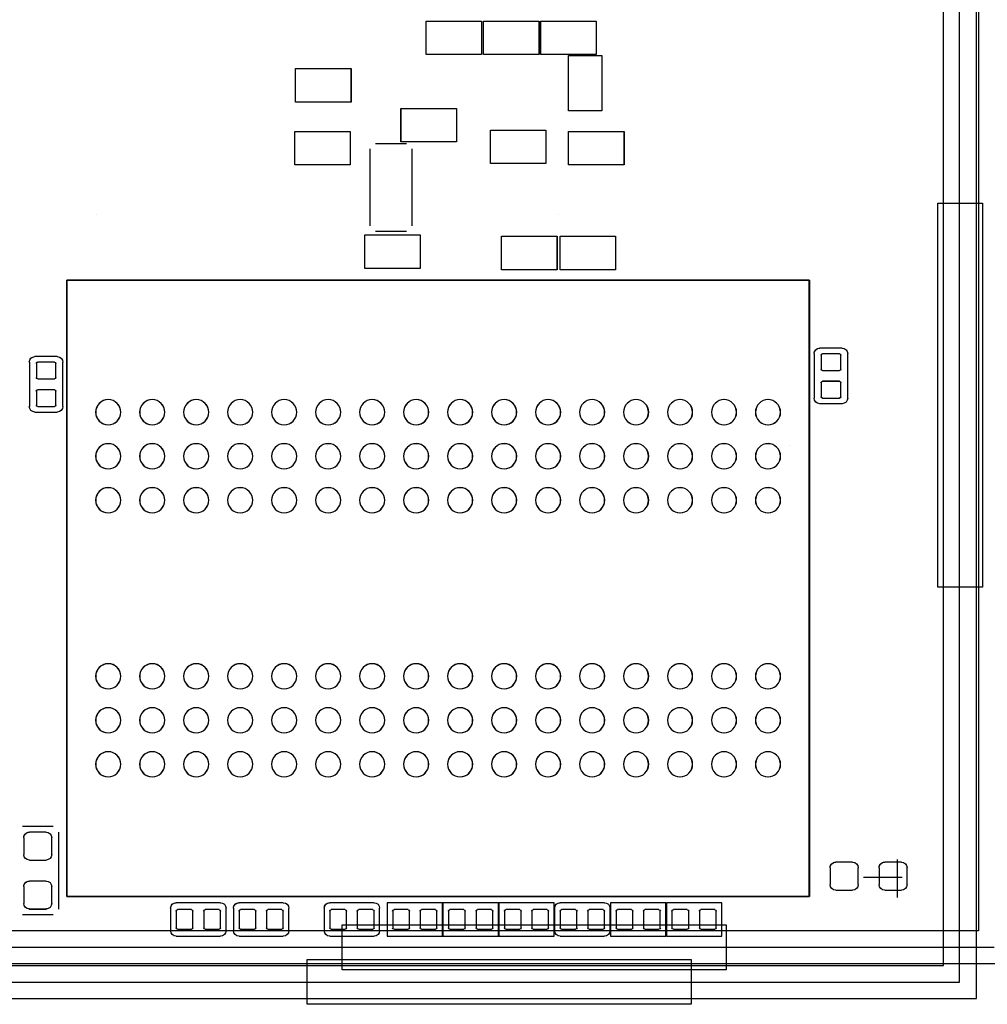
# Model space of a CAD drawing. Header units: inches. Extents: x -2.12 to 5.58, y -1.38 to 1.5.
# Tile 22 of 32: x 0.17 to 0.86, y -0.97 to -0.27. Entities that reach past the tile are written whole.
import ezdxf

# ---------------------------------------------------------------- set-up
doc = ezdxf.new("R2010")
doc.units = ezdxf.units.IN
doc.header["$MEASUREMENT"] = 0
for name, color, linetype in [('INTF_BLUE', 7, 'Continuous'), ('INTF_CYAN', 7, 'Continuous'), ('INTF_GREEN_1', 7, 'Continuous'), ('INTF_GREEN_3', 7, 'Continuous'), ('INTF_MAGENTA', 7, 'Continuous'), ('INTF_MAGENTA_1', 7, 'Continuous'), ('INTF_RED_1', 7, 'Continuous'), ('INTF_RED_3', 7, 'Continuous'), ('INTF_YELLOW_1', 7, 'Continuous'), ('INTF_YELLOW_2', 7, 'Continuous'), ('WHITE', 7, 'Continuous')]:
    doc.layers.add(name, color=color, linetype=linetype)

# ---------------------------------------------------------------- blocks, each defined once
blk = doc.blocks.new('98EA8F97E5111EFD411692EF2072D30E0DE05EA6$$$C906BBC760572095F726B39B13C9EDE80CDE5667')
at = {"color": 178}
for p, q in [((5.7, -10.3, -1.6), (5.7, -10.3, -1.8)), ((14.1, -10.3, -1.6), (14.1, -10.3, -1.8)), ((9.9, -14.5, -1.6), (9.9, -14.5, -1.8)), ((18.3, -14.5, -1.6), (18.3, -14.5, -1.8)), ((5.7, -18.7, -1.6), (5.7, -18.7, -1.8)), ((14.1, -18.7, -1.6), (14.1, -18.7, -1.8))]:
    blk.add_line(p, q, dxfattribs=at)
blk = doc.blocks.new('S70CR100_SOC_SKT')
at = {"color": 0}
blk.add_blockref('98EA8F97E5111EFD411692EF2072D30E0DE05EA6$$$C906BBC760572095F726B39B13C9EDE80CDE5667', (0, 0), dxfattribs=at)
blk = doc.blocks.new('DDD71C7C7C9CF9294EF7B95702A5EAB48181DBE0$$$B8A4396250C5687B1D31E70758B30729E1AC4426')
at = {"layer": 'INTF_MAGENTA', "color": 6}
for p, q in [((-241.872, -100.645), (-228.369, -100.645)), ((-241.872, -111.849), (-241.872, -100.645)), ((-228.369, -100.645), (-228.369, -111.849)), ((-242.57, -102.79), (-242.57, -101.985)), ((-242.468, -101.883), (-242.062, -101.883)), ((-241.96, -101.985), (-241.96, -102.79)), ((-228.295, -102.942), (-228.295, -102.137)), ((-228.194, -102.036), (-227.787, -102.036)), ((-227.686, -102.137), (-227.686, -102.942)), ((-242.062, -102.891), (-242.468, -102.891)), ((-227.787, -103.044), (-228.194, -103.044)), ((-228.117, -110.579), (-227.559, -110.579)), ((-228.219, -112.078), (-228.219, -110.68)), ((-228.369, -111.849), (-241.872, -111.849)), ((-240.28, -111.963), (-239.272, -111.963)), ((-240.28, -112.573), (-240.28, -111.963)), ((-239.272, -111.963), (-239.272, -112.573)), ((-239.264, -112.573), (-239.264, -111.963)), ((-239.264, -111.963), (-238.256, -111.963)), ((-238.256, -111.963), (-238.256, -112.573)), ((-238.146, -111.963), (-237.342, -111.963)), ((-237.232, -112.573), (-237.232, -111.963)), ((-237.232, -111.963), (-236.224, -111.963)), ((-236.224, -111.963), (-236.224, -112.573)), ((-236.216, -111.963), (-235.208, -111.963)), ((-236.216, -112.573), (-236.216, -111.963)), ((-235.208, -111.963), (-235.208, -112.573)), ((-235.2, -112.573), (-235.2, -111.963)), ((-235.2, -111.963), (-234.192, -111.963)), ((-234.192, -111.963), (-234.192, -112.573)), ((-233.955, -111.963), (-233.151, -111.963)), ((-232.304, -111.963), (-231.5, -111.963)), ((-231.161, -111.963), (-230.357, -111.963)), ((-238.248, -112.471), (-238.248, -112.065)), ((-237.24, -112.065), (-237.24, -112.471)), ((-234.057, -112.471), (-234.057, -112.065)), ((-233.049, -112.065), (-233.049, -112.471)), ((-232.406, -112.471), (-232.406, -112.065)), ((-231.398, -112.065), (-231.398, -112.471)), ((-231.263, -112.471), (-231.263, -112.065)), ((-230.255, -112.065), (-230.255, -112.471)), ((-227.559, -112.179), (-228.117, -112.179)), ((-239.272, -112.573), (-240.28, -112.573)), ((-238.256, -112.573), (-239.264, -112.573)), ((-237.342, -112.573), (-238.146, -112.573)), ((-236.224, -112.573), (-237.232, -112.573)), ((-235.208, -112.573), (-236.216, -112.573)), ((-234.192, -112.573), (-235.2, -112.573)), ((-233.151, -112.573), (-233.955, -112.573)), ((-231.5, -112.573), (-232.304, -112.573)), ((-230.357, -112.573), (-231.161, -112.573))]:
    blk.add_line(p, q, dxfattribs=at)
for centre, start, end in [((-242.468, -101.985), 90, 180), ((-242.062, -101.985), 360, 90), ((-228.194, -102.137), 90, 180), ((-227.787, -102.137), 360, 90), ((-242.468, -102.79), 180, 270), ((-242.062, -102.79), 270, 0), ((-228.194, -102.942), 180, 270), ((-227.787, -102.942), 270, 0), ((-238.146, -112.065), 90, 180), ((-237.342, -112.065), 360, 90), ((-233.955, -112.065), 90, 180), ((-233.151, -112.065), 360, 90), ((-232.304, -112.065), 90, 180), ((-231.5, -112.065), 360, 90), ((-231.161, -112.065), 90, 180), ((-230.357, -112.065), 360, 90), ((-238.146, -112.471), 180, 270), ((-237.342, -112.471), 270, 0), ((-233.955, -112.471), 180, 270), ((-233.151, -112.471), 270, 0), ((-232.304, -112.471), 180, 270), ((-231.5, -112.471), 270, 0), ((-231.161, -112.471), 180, 270), ((-230.357, -112.471), 270, 0)]:
    blk.add_arc(centre, 0.102, start, end, dxfattribs=at)
at = {"layer": 'INTF_RED_1', "color": 1}
for p, q in [((-244.602, -113.411), (-244.602, -76.835)), ((-198.501, -113.411), (-244.602, -113.411))]:
    blk.add_line(p, q, dxfattribs=at)
at = {"layer": 'WHITE', "color": 7}
for p, q in [((-242.443, -102.264), (-242.443, -102.01)), ((-242.418, -101.985), (-242.113, -101.985)), ((-242.087, -102.01), (-242.087, -102.264)), ((-228.168, -102.417), (-228.168, -102.163)), ((-228.143, -102.137), (-227.838, -102.137)), ((-227.813, -102.163), (-227.813, -102.417)), ((-242.113, -102.29), (-242.418, -102.29)), ((-242.443, -102.764), (-242.443, -102.51)), ((-242.418, -102.485), (-242.113, -102.485)), ((-242.087, -102.51), (-242.087, -102.764)), ((-227.838, -102.442), (-228.143, -102.442)), ((-228.168, -102.917), (-228.168, -102.663)), ((-228.143, -102.637), (-227.838, -102.637)), ((-227.813, -102.663), (-227.813, -102.917)), ((-242.113, -102.79), (-242.418, -102.79)), ((-227.838, -102.942), (-228.143, -102.942)), ((-228.092, -111.087), (-228.092, -110.782)), ((-227.99, -110.68), (-227.686, -110.68)), ((-227.584, -110.782), (-227.584, -111.087)), ((-243.649, -111.633), (-243.649, -111.328)), ((-243.548, -111.227), (-243.243, -111.227)), ((-243.142, -111.328), (-243.142, -111.633)), ((-242.761, -111.633), (-242.761, -111.328)), ((-242.659, -111.227), (-242.354, -111.227)), ((-242.252, -111.328), (-242.252, -111.633)), ((-227.686, -111.189), (-227.99, -111.189)), ((-228.092, -111.976), (-228.092, -111.671)), ((-227.99, -111.57), (-227.686, -111.57)), ((-227.584, -111.671), (-227.584, -111.976)), ((-243.243, -111.735), (-243.548, -111.735)), ((-242.354, -111.735), (-242.659, -111.735)), ((-240.178, -112.42), (-240.178, -112.116)), ((-240.153, -112.09), (-239.899, -112.09)), ((-239.874, -112.116), (-239.874, -112.42)), ((-239.678, -112.42), (-239.678, -112.116)), ((-239.653, -112.09), (-239.399, -112.09)), ((-239.374, -112.116), (-239.374, -112.42)), ((-239.162, -112.42), (-239.162, -112.116)), ((-239.137, -112.09), (-238.883, -112.09)), ((-238.858, -112.116), (-238.858, -112.42)), ((-238.662, -112.42), (-238.662, -112.116)), ((-238.637, -112.09), (-238.383, -112.09)), ((-238.358, -112.116), (-238.358, -112.42)), ((-238.146, -112.42), (-238.146, -112.116)), ((-238.121, -112.09), (-237.867, -112.09)), ((-237.842, -112.116), (-237.842, -112.42)), ((-237.646, -112.42), (-237.646, -112.116)), ((-237.621, -112.09), (-237.367, -112.09)), ((-237.342, -112.116), (-237.342, -112.42)), ((-237.13, -112.42), (-237.13, -112.116)), ((-237.105, -112.09), (-236.851, -112.09)), ((-236.826, -112.116), (-236.826, -112.42)), ((-236.63, -112.42), (-236.63, -112.116)), ((-236.605, -112.09), (-236.351, -112.09)), ((-236.326, -112.116), (-236.326, -112.42)), ((-236.114, -112.42), (-236.114, -112.116)), ((-236.089, -112.09), (-235.835, -112.09)), ((-235.81, -112.116), (-235.81, -112.42)), ((-235.614, -112.42), (-235.614, -112.116)), ((-235.589, -112.09), (-235.335, -112.09)), ((-235.31, -112.116), (-235.31, -112.42)), ((-235.098, -112.42), (-235.098, -112.116)), ((-235.073, -112.09), (-234.819, -112.09)), ((-234.794, -112.116), (-234.794, -112.42)), ((-234.598, -112.42), (-234.598, -112.116)), ((-234.573, -112.09), (-234.319, -112.09)), ((-234.294, -112.116), (-234.294, -112.42)), ((-233.955, -112.42), (-233.955, -112.116)), ((-233.93, -112.09), (-233.676, -112.09)), ((-233.651, -112.116), (-233.651, -112.42)), ((-233.455, -112.42), (-233.455, -112.116)), ((-233.43, -112.09), (-233.176, -112.09)), ((-233.151, -112.116), (-233.151, -112.42)), ((-232.304, -112.42), (-232.304, -112.116)), ((-232.279, -112.09), (-232.025, -112.09)), ((-232, -112.116), (-232, -112.42)), ((-231.804, -112.42), (-231.804, -112.116)), ((-231.779, -112.09), (-231.525, -112.09)), ((-231.5, -112.116), (-231.5, -112.42)), ((-231.161, -112.42), (-231.161, -112.116)), ((-231.136, -112.09), (-230.882, -112.09)), ((-230.857, -112.116), (-230.857, -112.42)), ((-230.661, -112.42), (-230.661, -112.116)), ((-230.636, -112.09), (-230.382, -112.09)), ((-230.357, -112.116), (-230.357, -112.42)), ((-227.686, -112.078), (-227.99, -112.078)), ((-239.899, -112.446), (-240.153, -112.446)), ((-239.399, -112.446), (-239.653, -112.446)), ((-238.883, -112.446), (-239.137, -112.446)), ((-238.383, -112.446), (-238.637, -112.446)), ((-237.867, -112.446), (-238.121, -112.446)), ((-237.367, -112.446), (-237.621, -112.446)), ((-236.851, -112.446), (-237.105, -112.446)), ((-236.351, -112.446), (-236.605, -112.446)), ((-235.835, -112.446), (-236.089, -112.446)), ((-235.335, -112.446), (-235.589, -112.446)), ((-234.819, -112.446), (-235.073, -112.446)), ((-234.319, -112.446), (-234.573, -112.446)), ((-233.676, -112.446), (-233.93, -112.446)), ((-233.176, -112.446), (-233.43, -112.446)), ((-232.025, -112.446), (-232.279, -112.446)), ((-231.525, -112.446), (-231.779, -112.446)), ((-230.882, -112.446), (-231.136, -112.446)), ((-230.382, -112.446), (-230.636, -112.446))]:
    blk.add_line(p, q, dxfattribs=at)
for centre in [(-241.121, -103.047), (-240.321, -103.047), (-239.521, -103.047), (-238.721, -103.047), (-237.921, -103.047), (-237.121, -103.047), (-236.321, -103.047), (-235.521, -103.047), (-234.721, -103.047), (-233.921, -103.047), (-233.121, -103.047), (-232.321, -103.047), (-231.521, -103.047), (-230.721, -103.047), (-229.921, -103.047), (-229.121, -103.047), (-241.121, -103.847), (-240.321, -103.847), (-239.521, -103.847), (-238.721, -103.847), (-237.921, -103.847), (-237.121, -103.847), (-236.321, -103.847), (-235.521, -103.847), (-234.721, -103.847), (-233.921, -103.847), (-233.121, -103.847), (-232.321, -103.847), (-231.521, -103.847), (-230.721, -103.847), (-229.921, -103.847), (-229.121, -103.847), (-241.121, -104.647), (-240.321, -104.647), (-239.521, -104.647), (-238.721, -104.647), (-237.921, -104.647), (-237.121, -104.647), (-236.321, -104.647), (-235.521, -104.647), (-234.721, -104.647), (-233.921, -104.647), (-233.121, -104.647), (-232.321, -104.647), (-231.521, -104.647), (-230.721, -104.647), (-229.921, -104.647), (-229.121, -104.647), (-241.121, -107.847), (-240.321, -107.847), (-239.521, -107.847), (-238.721, -107.847), (-237.921, -107.847), (-237.121, -107.847), (-236.321, -107.847), (-235.521, -107.847), (-234.721, -107.847), (-233.921, -107.847), (-233.121, -107.847), (-232.321, -107.847), (-231.521, -107.847), (-230.721, -107.847), (-229.921, -107.847), (-229.121, -107.847), (-241.121, -108.647), (-240.321, -108.647), (-239.521, -108.647), (-238.721, -108.647), (-237.921, -108.647), (-237.121, -108.647), (-236.321, -108.647), (-235.521, -108.647), (-234.721, -108.647), (-233.921, -108.647), (-233.121, -108.647), (-232.321, -108.647), (-231.521, -108.647), (-230.721, -108.647), (-229.921, -108.647), (-229.121, -108.647), (-241.121, -109.447), (-240.321, -109.447), (-239.521, -109.447), (-238.721, -109.447), (-237.921, -109.447), (-237.121, -109.447), (-236.321, -109.447), (-235.521, -109.447), (-234.721, -109.447), (-233.921, -109.447), (-233.121, -109.447), (-232.321, -109.447), (-231.521, -109.447), (-230.721, -109.447), (-229.921, -109.447), (-229.121, -109.447)]:
    blk.add_circle(centre, 0.229, dxfattribs=at)
for centre, radius, start, end in [((-242.418, -102.01), 0.0254, 90, 180), ((-242.113, -102.01), 0.0254, 360, 90), ((-228.143, -102.163), 0.0254, 90, 180), ((-227.838, -102.163), 0.0254, 360, 90), ((-242.418, -102.264), 0.0254, 180, 270), ((-242.113, -102.264), 0.0254, 270, 0), ((-242.418, -102.51), 0.0254, 90, 180), ((-242.113, -102.51), 0.0254, 360, 90), ((-228.143, -102.417), 0.0254, 180, 270), ((-227.838, -102.417), 0.0254, 270, 0), ((-228.143, -102.663), 0.0254, 90, 180), ((-227.838, -102.663), 0.0254, 360, 90), ((-242.418, -102.764), 0.0254, 180, 270), ((-242.113, -102.764), 0.0254, 270, 0), ((-228.143, -102.917), 0.0254, 180, 270), ((-227.838, -102.917), 0.0254, 270, 0), ((-227.99, -110.782), 0.102, 90, 180), ((-227.686, -110.782), 0.102, 360, 90), ((-227.99, -111.087), 0.102, 180, 270), ((-227.686, -111.087), 0.102, 270, 0), ((-243.548, -111.328), 0.102, 90, 180), ((-243.243, -111.328), 0.102, 360, 90), ((-242.659, -111.328), 0.102, 90, 180), ((-242.354, -111.328), 0.102, 360, 90), ((-243.548, -111.633), 0.102, 180, 270), ((-243.243, -111.633), 0.102, 270, 0), ((-242.659, -111.633), 0.102, 180, 270), ((-242.354, -111.633), 0.102, 270, 0), ((-227.99, -111.671), 0.102, 90, 180), ((-227.686, -111.671), 0.102, 360, 90), ((-227.99, -111.976), 0.102, 180, 270), ((-227.686, -111.976), 0.102, 270, 0), ((-240.153, -112.116), 0.0254, 90, 180), ((-239.899, -112.116), 0.0254, 360, 90), ((-239.653, -112.116), 0.0254, 90, 180), ((-239.399, -112.116), 0.0254, 360, 90), ((-239.137, -112.116), 0.0254, 90, 180), ((-238.883, -112.116), 0.0254, 360, 90), ((-238.637, -112.116), 0.0254, 90, 180), ((-238.383, -112.116), 0.0254, 360, 90), ((-238.121, -112.116), 0.0254, 90, 180), ((-237.867, -112.116), 0.0254, 360, 90), ((-237.621, -112.116), 0.0254, 90, 180), ((-237.367, -112.116), 0.0254, 360, 90), ((-237.105, -112.116), 0.0254, 90, 180), ((-236.851, -112.116), 0.0254, 360, 90), ((-236.605, -112.116), 0.0254, 90, 180), ((-236.351, -112.116), 0.0254, 360, 90), ((-236.089, -112.116), 0.0254, 90, 180), ((-235.835, -112.116), 0.0254, 360, 90), ((-235.589, -112.116), 0.0254, 90, 180), ((-235.335, -112.116), 0.0254, 360, 90), ((-235.073, -112.116), 0.0254, 90, 180), ((-234.819, -112.116), 0.0254, 360, 90), ((-234.573, -112.116), 0.0254, 90, 180), ((-234.319, -112.116), 0.0254, 360, 90), ((-233.93, -112.116), 0.0254, 90, 180), ((-233.676, -112.116), 0.0254, 360, 90), ((-233.43, -112.116), 0.0254, 90, 180), ((-233.176, -112.116), 0.0254, 360, 90), ((-232.279, -112.116), 0.0254, 90, 180), ((-232.025, -112.116), 0.0254, 360, 90), ((-231.779, -112.116), 0.0254, 90, 180), ((-231.525, -112.116), 0.0254, 360, 90), ((-231.136, -112.116), 0.0254, 90, 180), ((-230.882, -112.116), 0.0254, 360, 90), ((-230.636, -112.116), 0.0254, 90, 180), ((-230.382, -112.116), 0.0254, 360, 90), ((-240.153, -112.42), 0.0254, 180, 270), ((-239.899, -112.42), 0.0254, 270, 0), ((-239.653, -112.42), 0.0254, 180, 270), ((-239.399, -112.42), 0.0254, 270, 0), ((-239.137, -112.42), 0.0254, 180, 270), ((-238.883, -112.42), 0.0254, 270, 0), ((-238.637, -112.42), 0.0254, 180, 270), ((-238.383, -112.42), 0.0254, 270, 0), ((-238.121, -112.42), 0.0254, 180, 270), ((-237.867, -112.42), 0.0254, 270, 0), ((-237.621, -112.42), 0.0254, 180, 270), ((-237.367, -112.42), 0.0254, 270, 0), ((-237.105, -112.42), 0.0254, 180, 270), ((-236.851, -112.42), 0.0254, 270, 0), ((-236.605, -112.42), 0.0254, 180, 270), ((-236.351, -112.42), 0.0254, 270, 0), ((-236.089, -112.42), 0.0254, 180, 270), ((-235.835, -112.42), 0.0254, 270, 0), ((-235.589, -112.42), 0.0254, 180, 270), ((-235.335, -112.42), 0.0254, 270, 0), ((-235.073, -112.42), 0.0254, 180, 270), ((-234.819, -112.42), 0.0254, 270, 0), ((-234.573, -112.42), 0.0254, 180, 270), ((-234.319, -112.42), 0.0254, 270, 0), ((-233.93, -112.42), 0.0254, 180, 270), ((-233.676, -112.42), 0.0254, 270, 0), ((-233.43, -112.42), 0.0254, 180, 270), ((-233.176, -112.42), 0.0254, 270, 0), ((-232.279, -112.42), 0.0254, 180, 270), ((-232.025, -112.42), 0.0254, 270, 0), ((-231.779, -112.42), 0.0254, 180, 270), ((-231.525, -112.42), 0.0254, 270, 0), ((-231.136, -112.42), 0.0254, 180, 270), ((-230.882, -112.42), 0.0254, 270, 0), ((-230.636, -112.42), 0.0254, 180, 270), ((-230.382, -112.42), 0.0254, 270, 0)]:
    blk.add_arc(centre, radius, start, end, dxfattribs=at)
blk = doc.blocks.new('S70CR100-TOP')
at = {"color": 0}
blk.add_blockref('DDD71C7C7C9CF9294EF7B95702A5EAB48181DBE0$$$B8A4396250C5687B1D31E70758B30729E1AC4426', (0, 0), dxfattribs=at)
blk = doc.blocks.new('3873F21D59116B9BB77B534D235B23D2048C078A$$$B8A4396250C5687B1D31E70758B30729E1AC4426')
at = {"layer": 'INTF_BLUE', "color": 5}
for p, q in [((-237.994, -95.9358), (-237.994, -96.5454)), ((-236.986, -95.9358), (-237.994, -95.9358)), ((-236.986, -96.5454), (-236.986, -95.9358)), ((-235.9446, -95.9358), (-236.9526, -95.9358)), ((-236.9526, -95.9358), (-236.9526, -96.5454)), ((-235.9446, -96.5454), (-235.9446, -95.9358)), ((-235.9112, -95.9358), (-235.9112, -96.5454)), ((-234.9032, -95.9358), (-235.9112, -95.9358)), ((-234.9032, -96.5454), (-234.9032, -95.9358)), ((-237.49, -96.5621), (-238.0996, -96.5621)), ((-238.0996, -96.5621), (-238.0996, -97.5701)), ((-237.994, -96.5454), (-236.986, -96.5454)), ((-237.49, -97.5701), (-237.49, -96.5621)), ((-236.9526, -96.5454), (-235.9446, -96.5454)), ((-235.9112, -96.5454), (-234.9032, -96.5454)), ((-232.5283, -96.7994), (-233.5363, -96.7994)), ((-233.5363, -96.7994), (-233.5363, -97.409)), ((-232.5283, -97.409), (-232.5283, -96.7994)), ((-235.454, -97.5233), (-235.454, -98.1329)), ((-234.446, -97.5233), (-235.454, -97.5233)), ((-234.446, -98.1329), (-234.446, -97.5233)), ((-233.5363, -97.409), (-232.5283, -97.409)), ((-238.0996, -97.5701), (-237.49, -97.5701)), ((-237.494, -97.9424), (-238.502, -97.9424)), ((-238.502, -97.9424), (-238.502, -98.552)), ((-237.494, -98.552), (-237.494, -97.9424)), ((-237.0796, -97.917), (-237.0796, -98.5266)), ((-236.0716, -97.917), (-237.0796, -97.917)), ((-236.0716, -98.5266), (-236.0716, -97.917)), ((-232.5156, -97.9424), (-233.5236, -97.9424)), ((-233.5236, -97.9424), (-233.5236, -98.552)), ((-232.5156, -98.552), (-232.5156, -97.9424)), ((-235.454, -98.1329), (-234.446, -98.1329)), ((-234.6452, -98.2599), (-234.6452, -99.6569)), ((-233.9848, -98.1583), (-234.5436, -98.1583)), ((-233.8832, -99.6569), (-233.8832, -98.2599)), ((-238.502, -98.552), (-237.494, -98.552)), ((-237.0796, -98.5266), (-236.0716, -98.5266)), ((-233.5236, -98.552), (-232.5156, -98.552)), ((-237.3416, -99.8474), (-238.3496, -99.8474)), ((-238.3496, -99.8474), (-238.3496, -100.457)), ((-237.3416, -100.457), (-237.3416, -99.8474)), ((-237.2828, -99.8474), (-237.2828, -100.457)), ((-236.2748, -99.8474), (-237.2828, -99.8474)), ((-236.2748, -100.457), (-236.2748, -99.8474)), ((-233.7856, -99.822), (-234.7936, -99.822)), ((-234.7936, -99.822), (-234.7936, -100.4316)), ((-234.5436, -99.7585), (-233.9848, -99.7585)), ((-233.7856, -100.4316), (-233.7856, -99.822)), ((-238.3496, -100.457), (-237.3416, -100.457)), ((-237.2828, -100.457), (-236.2748, -100.457)), ((-234.7936, -100.4316), (-233.7856, -100.4316)), ((-228.3691, -100.6453), (-241.8723, -100.6453)), ((-241.8723, -100.6453), (-241.8723, -111.8485)), ((-228.3691, -111.8485), (-228.3691, -100.6453)), ((-243.4765, -111.8685), (-243.4765, -111.18)), ((-243.5577, -111.5066), (-242.8556, -111.5066)), ((-241.8723, -111.8485), (-228.3691, -111.8485))]:
    blk.add_line(p, q, dxfattribs=at)
at = {"layer": 'INTF_MAGENTA_1', "color": 6}
for centre in [(-241.1207, -103.0469), (-240.3207, -103.0469), (-239.5207, -103.0469), (-238.7207, -103.0469), (-237.9207, -103.0469), (-237.1207, -103.0469), (-236.3207, -103.0469), (-235.5207, -103.0469), (-234.7207, -103.0469), (-233.9207, -103.0469), (-233.1207, -103.0469), (-232.3207, -103.0469), (-231.5207, -103.0469), (-230.7207, -103.0469), (-229.9207, -103.0469), (-229.1207, -103.0469), (-241.1207, -103.8469), (-240.3207, -103.8469), (-239.5207, -103.8469), (-238.7207, -103.8469), (-237.9207, -103.8469), (-237.1207, -103.8469), (-236.3207, -103.8469), (-235.5207, -103.8469), (-234.7207, -103.8469), (-233.9207, -103.8469), (-233.1207, -103.8469), (-232.3207, -103.8469), (-231.5207, -103.8469), (-230.7207, -103.8469), (-229.9207, -103.8469), (-229.1207, -103.8469), (-241.1207, -104.6469), (-240.3207, -104.6469), (-239.5207, -104.6469), (-238.7207, -104.6469), (-237.9207, -104.6469), (-237.1207, -104.6469), (-236.3207, -104.6469), (-235.5207, -104.6469), (-234.7207, -104.6469), (-233.9207, -104.6469), (-233.1207, -104.6469), (-232.3207, -104.6469), (-231.5207, -104.6469), (-230.7207, -104.6469), (-229.9207, -104.6469), (-229.1207, -104.6469), (-241.1207, -107.8469), (-240.3207, -107.8469), (-239.5207, -107.8469), (-238.7207, -107.8469), (-237.9207, -107.8469), (-237.1207, -107.8469), (-236.3207, -107.8469), (-235.5207, -107.8469), (-234.7207, -107.8469), (-233.9207, -107.8469), (-233.1207, -107.8469), (-232.3207, -107.8469), (-231.5207, -107.8469), (-230.7207, -107.8469), (-229.9207, -107.8469), (-229.1207, -107.8469), (-241.1207, -108.6469), (-240.3207, -108.6469), (-239.5207, -108.6469), (-238.7207, -108.6469), (-237.9207, -108.6469), (-237.1207, -108.6469), (-236.3207, -108.6469), (-235.5207, -108.6469), (-234.7207, -108.6469), (-233.9207, -108.6469), (-233.1207, -108.6469), (-232.3207, -108.6469), (-231.5207, -108.6469), (-230.7207, -108.6469), (-229.9207, -108.6469), (-229.1207, -108.6469), (-241.1207, -109.4469), (-240.3207, -109.4469), (-239.5207, -109.4469), (-238.7207, -109.4469), (-237.9207, -109.4469), (-237.1207, -109.4469), (-236.3207, -109.4469), (-235.5207, -109.4469), (-234.7207, -109.4469), (-233.9207, -109.4469), (-233.1207, -109.4469), (-232.3207, -109.4469), (-231.5207, -109.4469), (-230.7207, -109.4469), (-229.9207, -109.4469), (-229.1207, -109.4469)]:
    blk.add_circle(centre, 0.2286, dxfattribs=at)
at = {"layer": 'INTF_RED_3', "color": 1}
blk.add_line((-245.237, -112.776), (-199.39, -112.776), dxfattribs=at)
blk = doc.blocks.new('S70CR100-BOT')
at = {"color": 0}
blk.add_blockref('3873F21D59116B9BB77B534D235B23D2048C078A$$$B8A4396250C5687B1D31E70758B30729E1AC4426', (0, 0), dxfattribs=at)
blk = doc.blocks.new('31673240982F5778DC3FB12357F58391CCFCB263$$$B8A4396250C5687B1D31E70758B30729E1AC4426')
at = {"layer": 'INTF_CYAN', "color": 4}
for centre in [(-241.1207, -103.0469), (-240.3207, -103.0469), (-239.5207, -103.0469), (-238.7207, -103.0469), (-237.9207, -103.0469), (-237.1207, -103.0469), (-236.3207, -103.0469), (-235.5207, -103.0469), (-234.7207, -103.0469), (-233.9207, -103.0469), (-233.1207, -103.0469), (-232.3207, -103.0469), (-231.5207, -103.0469), (-230.7207, -103.0469), (-229.9207, -103.0469), (-229.1207, -103.0469), (-241.1207, -103.8469), (-240.3207, -103.8469), (-239.5207, -103.8469), (-238.7207, -103.8469), (-237.9207, -103.8469), (-237.1207, -103.8469), (-236.3207, -103.8469), (-235.5207, -103.8469), (-234.7207, -103.8469), (-233.9207, -103.8469), (-233.1207, -103.8469), (-232.3207, -103.8469), (-231.5207, -103.8469), (-230.7207, -103.8469), (-229.9207, -103.8469), (-229.1207, -103.8469), (-241.1207, -104.6469), (-240.3207, -104.6469), (-239.5207, -104.6469), (-238.7207, -104.6469), (-237.9207, -104.6469), (-237.1207, -104.6469), (-236.3207, -104.6469), (-235.5207, -104.6469), (-234.7207, -104.6469), (-233.9207, -104.6469), (-233.1207, -104.6469), (-232.3207, -104.6469), (-231.5207, -104.6469), (-230.7207, -104.6469), (-229.9207, -104.6469), (-229.1207, -104.6469), (-241.1207, -107.8469), (-240.3207, -107.8469), (-239.5207, -107.8469), (-238.7207, -107.8469), (-237.9207, -107.8469), (-237.1207, -107.8469), (-236.3207, -107.8469), (-235.5207, -107.8469), (-234.7207, -107.8469), (-233.9207, -107.8469), (-233.1207, -107.8469), (-232.3207, -107.8469), (-231.5207, -107.8469), (-230.7207, -107.8469), (-229.9207, -107.8469), (-229.1207, -107.8469), (-241.1207, -108.6469), (-240.3207, -108.6469), (-239.5207, -108.6469), (-238.7207, -108.6469), (-237.9207, -108.6469), (-237.1207, -108.6469), (-236.3207, -108.6469), (-235.5207, -108.6469), (-234.7207, -108.6469), (-233.9207, -108.6469), (-233.1207, -108.6469), (-232.3207, -108.6469), (-231.5207, -108.6469), (-230.7207, -108.6469), (-229.9207, -108.6469), (-229.1207, -108.6469), (-241.1207, -109.4469), (-240.3207, -109.4469), (-239.5207, -109.4469), (-238.7207, -109.4469), (-237.9207, -109.4469), (-237.1207, -109.4469), (-236.3207, -109.4469), (-235.5207, -109.4469), (-234.7207, -109.4469), (-233.9207, -109.4469), (-233.1207, -109.4469), (-232.3207, -109.4469), (-231.5207, -109.4469), (-230.7207, -109.4469), (-229.9207, -109.4469), (-229.1207, -109.4469)]:
    blk.add_circle(centre, 0.2286, dxfattribs=at)
at = {"layer": 'INTF_GREEN_1', "color": 3}
for p, q in [((-244.9488, -78.7847), (-244.9488, -112.4747)), ((-236.986, -95.9358), (-237.994, -95.9358)), ((-237.994, -95.9358), (-237.994, -96.5454)), ((-236.986, -96.5454), (-236.986, -95.9358)), ((-235.9447, -95.9358), (-236.9526, -95.9358)), ((-236.9526, -95.9358), (-236.9526, -96.5454)), ((-235.9446, -96.5454), (-235.9446, -95.9358)), ((-234.9032, -95.9358), (-235.9112, -95.9358)), ((-235.9112, -95.9358), (-235.9112, -96.5454)), ((-234.9032, -96.5454), (-234.9032, -95.9358)), ((-237.49, -96.5621), (-238.0996, -96.5621)), ((-238.0996, -96.5622), (-238.0996, -97.5701)), ((-237.9939, -96.5454), (-236.986, -96.5454)), ((-237.49, -97.5701), (-237.49, -96.5621)), ((-236.9526, -96.5454), (-235.9446, -96.5454)), ((-235.9111, -96.5454), (-234.9032, -96.5454)), ((-233.5363, -96.7994), (-233.5363, -97.409)), ((-232.5283, -96.7994), (-233.5363, -96.7994)), ((-232.5283, -97.409), (-232.5283, -96.7994)), ((-235.454, -97.5233), (-235.454, -98.1329)), ((-234.4461, -97.5233), (-235.454, -97.5233)), ((-234.446, -98.1329), (-234.446, -97.5233)), ((-233.5362, -97.409), (-232.5283, -97.409)), ((-238.0996, -97.5701), (-237.49, -97.5701)), ((-238.502, -97.9424), (-238.502, -98.552)), ((-237.494, -97.9424), (-238.502, -97.9424)), ((-237.494, -98.552), (-237.494, -97.9424)), ((-237.0796, -97.917), (-237.0796, -98.5266)), ((-236.0717, -97.917), (-237.0796, -97.917)), ((-236.0716, -98.5266), (-236.0716, -97.917)), ((-233.5236, -97.9424), (-233.5236, -98.552)), ((-232.5156, -97.9424), (-233.5236, -97.9424)), ((-232.5156, -98.552), (-232.5156, -97.9424)), ((-235.454, -98.1329), (-234.446, -98.1329)), ((-234.6452, -98.2599), (-234.6452, -99.6569)), ((-233.9848, -98.1583), (-234.5436, -98.1583)), ((-233.8832, -99.6569), (-233.8832, -98.2599)), ((-238.5019, -98.552), (-237.494, -98.552)), ((-237.0796, -98.5266), (-236.0716, -98.5266)), ((-233.5235, -98.552), (-232.5156, -98.552)), ((-238.3496, -99.8474), (-238.3496, -100.457)), ((-237.3416, -99.8474), (-238.3496, -99.8474)), ((-237.3416, -100.457), (-237.3416, -99.8474)), ((-237.2828, -99.8474), (-237.2828, -100.457)), ((-236.2749, -99.8474), (-237.2828, -99.8474)), ((-236.2748, -100.457), (-236.2748, -99.8474)), ((-234.7936, -99.822), (-234.7936, -100.4316)), ((-233.7856, -99.822), (-234.7936, -99.822)), ((-234.5436, -99.7585), (-233.9848, -99.7585)), ((-233.7856, -100.4316), (-233.7856, -99.822)), ((-238.3495, -100.457), (-237.3416, -100.457)), ((-237.2828, -100.457), (-236.2748, -100.457)), ((-234.7935, -100.4316), (-233.7856, -100.4316)), ((-228.3691, -100.6453), (-241.8723, -100.6453)), ((-241.8723, -100.6453), (-241.8723, -111.8485)), ((-228.3691, -111.8485), (-228.3691, -100.6453)), ((-243.4765, -111.8685), (-243.4765, -111.18)), ((-243.5577, -111.5066), (-242.8556, -111.5066)), ((-241.8723, -111.8485), (-228.3691, -111.8485)), ((-233.3743, -112.3683), (-240.3593, -112.3683)), ((-240.3593, -112.3683), (-240.3593, -113.1811)), ((-233.3743, -113.1811), (-233.3743, -112.3683)), ((-244.9488, -112.4747), (-199.7018, -112.4747)), ((-245.5488, -113.0747), (-199.1018, -113.0747)), ((-240.3593, -113.1811), (-233.3743, -113.1811))]:
    blk.add_line(p, q, dxfattribs=at)
at = {"layer": 'INTF_YELLOW_2', "color": 2}
for p, q in [((-237.994, -95.9358), (-237.994, -96.5454)), ((-236.986, -95.9358), (-237.994, -95.9358)), ((-236.986, -96.5454), (-236.986, -95.9358)), ((-235.9446, -95.9358), (-236.9526, -95.9358)), ((-236.9526, -95.9358), (-236.9526, -96.5454)), ((-235.9446, -96.5454), (-235.9446, -95.9358)), ((-235.9112, -95.9358), (-235.9112, -96.5454)), ((-234.9032, -95.9358), (-235.9112, -95.9358)), ((-234.9032, -96.5454), (-234.9032, -95.9358)), ((-237.49, -96.5621), (-238.0996, -96.5621)), ((-238.0996, -96.5621), (-238.0996, -97.5701)), ((-237.994, -96.5454), (-236.986, -96.5454)), ((-237.49, -97.5701), (-237.49, -96.5621)), ((-236.9526, -96.5454), (-235.9446, -96.5454)), ((-235.9112, -96.5454), (-234.9032, -96.5454)), ((-232.5283, -96.7994), (-233.5363, -96.7994)), ((-233.5363, -96.7994), (-233.5363, -97.409)), ((-232.5283, -97.409), (-232.5283, -96.7994)), ((-235.454, -97.5233), (-235.454, -98.1329)), ((-234.446, -97.5233), (-235.454, -97.5233)), ((-234.446, -98.1329), (-234.446, -97.5233)), ((-233.5363, -97.409), (-232.5283, -97.409)), ((-238.0996, -97.5701), (-237.49, -97.5701)), ((-237.494, -97.9424), (-238.502, -97.9424)), ((-238.502, -97.9424), (-238.502, -98.552)), ((-237.494, -98.552), (-237.494, -97.9424)), ((-237.0796, -97.917), (-237.0796, -98.5266)), ((-236.0716, -97.917), (-237.0796, -97.917)), ((-236.0716, -98.5266), (-236.0716, -97.917)), ((-232.5156, -97.9424), (-233.5236, -97.9424)), ((-233.5236, -97.9424), (-233.5236, -98.552)), ((-232.5156, -98.552), (-232.5156, -97.9424)), ((-235.454, -98.1329), (-234.446, -98.1329)), ((-234.6452, -98.2599), (-234.6452, -99.6569)), ((-233.9848, -98.1583), (-234.5436, -98.1583)), ((-233.8832, -99.6569), (-233.8832, -98.2599)), ((-238.502, -98.552), (-237.494, -98.552)), ((-237.0796, -98.5266), (-236.0716, -98.5266)), ((-233.5236, -98.552), (-232.5156, -98.552)), ((-237.3416, -99.8474), (-238.3496, -99.8474)), ((-238.3496, -99.8474), (-238.3496, -100.457)), ((-237.3416, -100.457), (-237.3416, -99.8474)), ((-237.2828, -99.8474), (-237.2828, -100.457)), ((-236.2748, -99.8474), (-237.2828, -99.8474)), ((-236.2748, -100.457), (-236.2748, -99.8474)), ((-233.7856, -99.822), (-234.7936, -99.822)), ((-234.7936, -99.822), (-234.7936, -100.4316)), ((-234.5436, -99.7585), (-233.9848, -99.7585)), ((-233.7856, -100.4316), (-233.7856, -99.822)), ((-238.3496, -100.457), (-237.3416, -100.457)), ((-237.2828, -100.457), (-236.2748, -100.457)), ((-234.7936, -100.4316), (-233.7856, -100.4316)), ((-228.3691, -100.6453), (-241.8723, -100.6453)), ((-241.8723, -100.6453), (-241.8723, -111.8485)), ((-228.3691, -111.8485), (-228.3691, -100.6453)), ((-243.4765, -111.8685), (-243.4765, -111.18)), ((-243.5577, -111.5066), (-242.8556, -111.5066)), ((-241.8723, -111.8485), (-228.3691, -111.8485))]:
    blk.add_line(p, q, dxfattribs=at)
blk = doc.blocks.new('S70CR110-BOT')
at = {"color": 0}
blk.add_blockref('31673240982F5778DC3FB12357F58391CCFCB263$$$B8A4396250C5687B1D31E70758B30729E1AC4426', (0, 0), dxfattribs=at)
blk = doc.blocks.new('FE1B2A364973CD4E62792E9A41617DEF1B491828$$$B8A4396250C5687B1D31E70758B30729E1AC4426')
at = {"layer": 'INTF_GREEN_3', "color": 3}
for p, q in [((-242.443, -102.264), (-242.443, -102.01)), ((-242.418, -101.985), (-242.113, -101.985)), ((-242.087, -102.01), (-242.087, -102.264)), ((-228.168, -102.417), (-228.168, -102.163)), ((-228.143, -102.137), (-227.838, -102.137)), ((-227.813, -102.163), (-227.813, -102.417)), ((-242.113, -102.29), (-242.418, -102.29)), ((-242.443, -102.764), (-242.443, -102.51)), ((-242.418, -102.485), (-242.113, -102.485)), ((-242.087, -102.51), (-242.087, -102.764)), ((-227.838, -102.442), (-228.143, -102.442)), ((-228.168, -102.917), (-228.168, -102.663)), ((-228.143, -102.637), (-227.838, -102.637)), ((-227.813, -102.663), (-227.813, -102.917)), ((-242.113, -102.79), (-242.418, -102.79)), ((-227.838, -102.942), (-228.143, -102.942)), ((-228.092, -111.087), (-228.092, -110.782)), ((-227.99, -110.68), (-227.686, -110.68)), ((-227.584, -110.782), (-227.584, -111.087)), ((-243.649, -111.633), (-243.649, -111.328)), ((-243.548, -111.227), (-243.243, -111.227)), ((-243.142, -111.328), (-243.142, -111.633)), ((-242.761, -111.633), (-242.761, -111.328)), ((-242.659, -111.227), (-242.354, -111.227)), ((-242.252, -111.328), (-242.252, -111.633)), ((-227.686, -111.189), (-227.99, -111.189)), ((-228.092, -111.976), (-228.092, -111.671)), ((-227.99, -111.57), (-227.686, -111.57)), ((-227.584, -111.671), (-227.584, -111.976)), ((-243.243, -111.735), (-243.548, -111.735)), ((-242.354, -111.735), (-242.659, -111.735)), ((-240.178, -112.42), (-240.178, -112.116)), ((-240.153, -112.09), (-239.899, -112.09)), ((-239.874, -112.116), (-239.874, -112.42)), ((-239.678, -112.42), (-239.678, -112.116)), ((-239.653, -112.09), (-239.399, -112.09)), ((-239.374, -112.116), (-239.374, -112.42)), ((-239.162, -112.42), (-239.162, -112.116)), ((-239.137, -112.09), (-238.883, -112.09)), ((-238.858, -112.116), (-238.858, -112.42)), ((-238.662, -112.42), (-238.662, -112.116)), ((-238.637, -112.09), (-238.383, -112.09)), ((-238.358, -112.116), (-238.358, -112.42)), ((-238.146, -112.42), (-238.146, -112.116)), ((-238.121, -112.09), (-237.867, -112.09)), ((-237.842, -112.116), (-237.842, -112.42)), ((-237.646, -112.42), (-237.646, -112.116)), ((-237.621, -112.09), (-237.367, -112.09)), ((-237.342, -112.116), (-237.342, -112.42)), ((-237.13, -112.42), (-237.13, -112.116)), ((-237.105, -112.09), (-236.851, -112.09)), ((-236.826, -112.116), (-236.826, -112.42)), ((-236.63, -112.42), (-236.63, -112.116)), ((-236.605, -112.09), (-236.351, -112.09)), ((-236.326, -112.116), (-236.326, -112.42)), ((-236.114, -112.42), (-236.114, -112.116)), ((-236.089, -112.09), (-235.835, -112.09)), ((-235.81, -112.116), (-235.81, -112.42)), ((-235.614, -112.42), (-235.614, -112.116)), ((-235.589, -112.09), (-235.335, -112.09)), ((-235.31, -112.116), (-235.31, -112.42)), ((-235.098, -112.42), (-235.098, -112.116)), ((-235.073, -112.09), (-234.819, -112.09)), ((-234.794, -112.116), (-234.794, -112.42)), ((-234.598, -112.42), (-234.598, -112.116)), ((-234.573, -112.09), (-234.319, -112.09)), ((-234.294, -112.116), (-234.294, -112.42)), ((-233.955, -112.42), (-233.955, -112.116)), ((-233.93, -112.09), (-233.676, -112.09)), ((-233.651, -112.116), (-233.651, -112.42)), ((-233.455, -112.42), (-233.455, -112.116)), ((-233.43, -112.09), (-233.176, -112.09)), ((-233.151, -112.116), (-233.151, -112.42)), ((-232.304, -112.42), (-232.304, -112.116)), ((-232.279, -112.09), (-232.025, -112.09)), ((-232, -112.116), (-232, -112.42)), ((-231.804, -112.42), (-231.804, -112.116)), ((-231.779, -112.09), (-231.525, -112.09)), ((-231.5, -112.116), (-231.5, -112.42)), ((-231.161, -112.42), (-231.161, -112.116)), ((-231.136, -112.09), (-230.882, -112.09)), ((-230.857, -112.116), (-230.857, -112.42)), ((-230.661, -112.42), (-230.661, -112.116)), ((-230.636, -112.09), (-230.382, -112.09)), ((-230.357, -112.116), (-230.357, -112.42)), ((-227.686, -112.078), (-227.99, -112.078)), ((-239.899, -112.446), (-240.153, -112.446)), ((-239.399, -112.446), (-239.653, -112.446)), ((-238.883, -112.446), (-239.137, -112.446)), ((-238.383, -112.446), (-238.637, -112.446)), ((-237.867, -112.446), (-238.121, -112.446)), ((-237.367, -112.446), (-237.621, -112.446)), ((-236.851, -112.446), (-237.105, -112.446)), ((-236.351, -112.446), (-236.605, -112.446)), ((-235.835, -112.446), (-236.089, -112.446)), ((-235.335, -112.446), (-235.589, -112.446)), ((-234.819, -112.446), (-235.073, -112.446)), ((-234.319, -112.446), (-234.573, -112.446)), ((-233.676, -112.446), (-233.93, -112.446)), ((-233.176, -112.446), (-233.43, -112.446)), ((-232.025, -112.446), (-232.279, -112.446)), ((-231.525, -112.446), (-231.779, -112.446)), ((-230.882, -112.446), (-231.136, -112.446)), ((-230.382, -112.446), (-230.636, -112.446))]:
    blk.add_line(p, q, dxfattribs=at)
for centre in [(-241.121, -103.047), (-240.321, -103.047), (-239.521, -103.047), (-238.721, -103.047), (-237.921, -103.047), (-237.121, -103.047), (-236.321, -103.047), (-235.521, -103.047), (-234.721, -103.047), (-233.921, -103.047), (-233.121, -103.047), (-232.321, -103.047), (-231.521, -103.047), (-230.721, -103.047), (-229.921, -103.047), (-229.121, -103.047), (-241.121, -103.847), (-240.321, -103.847), (-239.521, -103.847), (-238.721, -103.847), (-237.921, -103.847), (-237.121, -103.847), (-236.321, -103.847), (-235.521, -103.847), (-234.721, -103.847), (-233.921, -103.847), (-233.121, -103.847), (-232.321, -103.847), (-231.521, -103.847), (-230.721, -103.847), (-229.921, -103.847), (-229.121, -103.847), (-241.121, -104.647), (-240.321, -104.647), (-239.521, -104.647), (-238.721, -104.647), (-237.921, -104.647), (-237.121, -104.647), (-236.321, -104.647), (-235.521, -104.647), (-234.721, -104.647), (-233.921, -104.647), (-233.121, -104.647), (-232.321, -104.647), (-231.521, -104.647), (-230.721, -104.647), (-229.921, -104.647), (-229.121, -104.647), (-241.121, -107.847), (-240.321, -107.847), (-239.521, -107.847), (-238.721, -107.847), (-237.921, -107.847), (-237.121, -107.847), (-236.321, -107.847), (-235.521, -107.847), (-234.721, -107.847), (-233.921, -107.847), (-233.121, -107.847), (-232.321, -107.847), (-231.521, -107.847), (-230.721, -107.847), (-229.921, -107.847), (-229.121, -107.847), (-241.121, -108.647), (-240.321, -108.647), (-239.521, -108.647), (-238.721, -108.647), (-237.921, -108.647), (-237.121, -108.647), (-236.321, -108.647), (-235.521, -108.647), (-234.721, -108.647), (-233.921, -108.647), (-233.121, -108.647), (-232.321, -108.647), (-231.521, -108.647), (-230.721, -108.647), (-229.921, -108.647), (-229.121, -108.647), (-241.121, -109.447), (-240.321, -109.447), (-239.521, -109.447), (-238.721, -109.447), (-237.921, -109.447), (-237.121, -109.447), (-236.321, -109.447), (-235.521, -109.447), (-234.721, -109.447), (-233.921, -109.447), (-233.121, -109.447), (-232.321, -109.447), (-231.521, -109.447), (-230.721, -109.447), (-229.921, -109.447), (-229.121, -109.447)]:
    blk.add_circle(centre, 0.229, dxfattribs=at)
for centre, radius, start, end in [((-242.418, -102.01), 0.0254, 90, 180), ((-242.113, -102.01), 0.0254, 360, 90), ((-228.143, -102.163), 0.0254, 90, 180), ((-227.838, -102.163), 0.0254, 360, 90), ((-242.418, -102.264), 0.0254, 180, 270), ((-242.113, -102.264), 0.0254, 270, 0), ((-242.418, -102.51), 0.0254, 90, 180), ((-242.113, -102.51), 0.0254, 360, 90), ((-228.143, -102.417), 0.0254, 180, 270), ((-227.838, -102.417), 0.0254, 270, 0), ((-228.143, -102.663), 0.0254, 90, 180), ((-227.838, -102.663), 0.0254, 360, 90), ((-242.418, -102.764), 0.0254, 180, 270), ((-242.113, -102.764), 0.0254, 270, 0), ((-228.143, -102.917), 0.0254, 180, 270), ((-227.838, -102.917), 0.0254, 270, 0), ((-227.99, -110.782), 0.102, 90, 180), ((-227.686, -110.782), 0.102, 360, 90), ((-227.99, -111.087), 0.102, 180, 270), ((-227.686, -111.087), 0.102, 270, 0), ((-243.548, -111.328), 0.102, 90, 180), ((-243.243, -111.328), 0.102, 360, 90), ((-242.659, -111.328), 0.102, 90, 180), ((-242.354, -111.328), 0.102, 360, 90), ((-243.548, -111.633), 0.102, 180, 270), ((-243.243, -111.633), 0.102, 270, 0), ((-242.659, -111.633), 0.102, 180, 270), ((-242.354, -111.633), 0.102, 270, 0), ((-227.99, -111.671), 0.102, 90, 180), ((-227.686, -111.671), 0.102, 360, 90), ((-227.99, -111.976), 0.102, 180, 270), ((-227.686, -111.976), 0.102, 270, 0), ((-240.153, -112.116), 0.0254, 90, 180), ((-239.899, -112.116), 0.0254, 360, 90), ((-239.653, -112.116), 0.0254, 90, 180), ((-239.399, -112.116), 0.0254, 360, 90), ((-239.137, -112.116), 0.0254, 90, 180), ((-238.883, -112.116), 0.0254, 360, 90), ((-238.637, -112.116), 0.0254, 90, 180), ((-238.383, -112.116), 0.0254, 360, 90), ((-238.121, -112.116), 0.0254, 90, 180), ((-237.867, -112.116), 0.0254, 360, 90), ((-237.621, -112.116), 0.0254, 90, 180), ((-237.367, -112.116), 0.0254, 360, 90), ((-237.105, -112.116), 0.0254, 90, 180), ((-236.851, -112.116), 0.0254, 360, 90), ((-236.605, -112.116), 0.0254, 90, 180), ((-236.351, -112.116), 0.0254, 360, 90), ((-236.089, -112.116), 0.0254, 90, 180), ((-235.835, -112.116), 0.0254, 360, 90), ((-235.589, -112.116), 0.0254, 90, 180), ((-235.335, -112.116), 0.0254, 360, 90), ((-235.073, -112.116), 0.0254, 90, 180), ((-234.819, -112.116), 0.0254, 360, 90), ((-234.573, -112.116), 0.0254, 90, 180), ((-234.319, -112.116), 0.0254, 360, 90), ((-233.93, -112.116), 0.0254, 90, 180), ((-233.676, -112.116), 0.0254, 360, 90), ((-233.43, -112.116), 0.0254, 90, 180), ((-233.176, -112.116), 0.0254, 360, 90), ((-232.279, -112.116), 0.0254, 90, 180), ((-232.025, -112.116), 0.0254, 360, 90), ((-231.779, -112.116), 0.0254, 90, 180), ((-231.525, -112.116), 0.0254, 360, 90), ((-231.136, -112.116), 0.0254, 90, 180), ((-230.882, -112.116), 0.0254, 360, 90), ((-230.636, -112.116), 0.0254, 90, 180), ((-230.382, -112.116), 0.0254, 360, 90), ((-240.153, -112.42), 0.0254, 180, 270), ((-239.899, -112.42), 0.0254, 270, 0), ((-239.653, -112.42), 0.0254, 180, 270), ((-239.399, -112.42), 0.0254, 270, 0), ((-239.137, -112.42), 0.0254, 180, 270), ((-238.883, -112.42), 0.0254, 270, 0), ((-238.637, -112.42), 0.0254, 180, 270), ((-238.383, -112.42), 0.0254, 270, 0), ((-238.121, -112.42), 0.0254, 180, 270), ((-237.867, -112.42), 0.0254, 270, 0), ((-237.621, -112.42), 0.0254, 180, 270), ((-237.367, -112.42), 0.0254, 270, 0), ((-237.105, -112.42), 0.0254, 180, 270), ((-236.851, -112.42), 0.0254, 270, 0), ((-236.605, -112.42), 0.0254, 180, 270), ((-236.351, -112.42), 0.0254, 270, 0), ((-236.089, -112.42), 0.0254, 180, 270), ((-235.835, -112.42), 0.0254, 270, 0), ((-235.589, -112.42), 0.0254, 180, 270), ((-235.335, -112.42), 0.0254, 270, 0), ((-235.073, -112.42), 0.0254, 180, 270), ((-234.819, -112.42), 0.0254, 270, 0), ((-234.573, -112.42), 0.0254, 180, 270), ((-234.319, -112.42), 0.0254, 270, 0), ((-233.93, -112.42), 0.0254, 180, 270), ((-233.676, -112.42), 0.0254, 270, 0), ((-233.43, -112.42), 0.0254, 180, 270), ((-233.176, -112.42), 0.0254, 270, 0), ((-232.279, -112.42), 0.0254, 180, 270), ((-232.025, -112.42), 0.0254, 270, 0), ((-231.779, -112.42), 0.0254, 180, 270), ((-231.525, -112.42), 0.0254, 270, 0), ((-231.136, -112.42), 0.0254, 180, 270), ((-230.882, -112.42), 0.0254, 270, 0), ((-230.636, -112.42), 0.0254, 180, 270), ((-230.382, -112.42), 0.0254, 270, 0)]:
    blk.add_arc(centre, radius, start, end, dxfattribs=at)
at = {"layer": 'INTF_YELLOW_1', "color": 2}
for p, q in [((-244.914, -113.704), (-244.914, -76.528)), ((-244.314, -113.104), (-244.314, -77.128)), ((-244.208, -99.244), (-245.021, -99.244)), ((-245.021, -99.244), (-245.021, -106.229)), ((-244.208, -106.229), (-244.208, -99.244)), ((-241.872, -100.645), (-228.369, -100.645)), ((-241.872, -111.849), (-241.872, -100.645)), ((-228.369, -100.645), (-228.369, -111.849)), ((-242.57, -102.79), (-242.57, -101.985)), ((-242.468, -101.883), (-242.062, -101.883)), ((-241.96, -101.985), (-241.96, -102.79)), ((-228.295, -102.942), (-228.295, -102.137)), ((-228.194, -102.036), (-227.787, -102.036)), ((-227.686, -102.137), (-227.686, -102.942)), ((-242.062, -102.891), (-242.468, -102.891)), ((-227.787, -103.044), (-228.194, -103.044)), ((-245.021, -106.229), (-244.208, -106.229)), ((-228.117, -110.579), (-227.559, -110.579)), ((-228.219, -112.078), (-228.219, -110.68)), ((-228.369, -111.849), (-241.872, -111.849)), ((-240.28, -112.573), (-240.28, -111.963)), ((-240.28, -111.963), (-239.272, -111.963)), ((-239.272, -111.963), (-239.272, -112.573)), ((-239.264, -112.573), (-239.264, -111.963)), ((-239.264, -111.963), (-238.256, -111.963)), ((-238.256, -111.963), (-238.256, -112.573)), ((-238.146, -111.963), (-237.342, -111.963)), ((-237.232, -112.573), (-237.232, -111.963)), ((-237.232, -111.963), (-236.224, -111.963)), ((-236.224, -111.963), (-236.224, -112.573)), ((-236.216, -112.573), (-236.216, -111.963)), ((-236.216, -111.963), (-235.208, -111.963)), ((-235.208, -111.963), (-235.208, -112.573)), ((-235.2, -112.573), (-235.2, -111.963)), ((-235.2, -111.963), (-234.192, -111.963)), ((-234.192, -111.963), (-234.192, -112.573)), ((-233.955, -111.963), (-233.151, -111.963)), ((-232.304, -111.963), (-231.5, -111.963)), ((-231.161, -111.963), (-230.357, -111.963)), ((-238.248, -112.471), (-238.248, -112.065)), ((-237.24, -112.065), (-237.24, -112.471)), ((-234.057, -112.471), (-234.057, -112.065)), ((-233.049, -112.065), (-233.049, -112.471)), ((-232.406, -112.471), (-232.406, -112.065)), ((-231.398, -112.065), (-231.398, -112.471)), ((-231.263, -112.471), (-231.263, -112.065)), ((-230.255, -112.065), (-230.255, -112.471)), ((-227.559, -112.179), (-228.117, -112.179)), ((-239.272, -112.573), (-240.28, -112.573)), ((-238.256, -112.573), (-239.264, -112.573)), ((-237.342, -112.573), (-238.146, -112.573)), ((-236.224, -112.573), (-237.232, -112.573)), ((-235.208, -112.573), (-236.216, -112.573)), ((-234.192, -112.573), (-235.2, -112.573)), ((-233.151, -112.573), (-233.955, -112.573)), ((-231.5, -112.573), (-232.304, -112.573)), ((-230.357, -112.573), (-231.161, -112.573)), ((-198.813, -113.104), (-244.314, -113.104)), ((-232.74, -112.998), (-239.725, -112.998)), ((-239.725, -112.998), (-239.725, -113.811)), ((-232.74, -113.811), (-232.74, -112.998)), ((-198.213, -113.704), (-244.914, -113.704)), ((-239.725, -113.811), (-232.74, -113.811))]:
    blk.add_line(p, q, dxfattribs=at)
for centre, start, end in [((-242.468, -101.985), 90, 180), ((-242.062, -101.985), 360, 90), ((-228.194, -102.137), 90, 180), ((-227.787, -102.137), 360, 90), ((-242.468, -102.79), 180, 270), ((-242.062, -102.79), 270, 0), ((-228.194, -102.942), 180, 270), ((-227.787, -102.942), 270, 0), ((-238.146, -112.065), 90, 180), ((-237.342, -112.065), 360, 90), ((-233.955, -112.065), 90, 180), ((-233.151, -112.065), 360, 90), ((-232.304, -112.065), 90, 180), ((-231.5, -112.065), 360, 90), ((-231.161, -112.065), 90, 180), ((-230.357, -112.065), 360, 90), ((-238.146, -112.471), 180, 270), ((-237.342, -112.471), 270, 0), ((-233.955, -112.471), 180, 270), ((-233.151, -112.471), 270, 0), ((-232.304, -112.471), 180, 270), ((-231.5, -112.471), 270, 0), ((-231.161, -112.471), 180, 270), ((-230.357, -112.471), 270, 0)]:
    blk.add_arc(centre, 0.102, start, end, dxfattribs=at)
blk = doc.blocks.new('S70CR110-TOP')
at = {"color": 0}
blk.add_blockref('FE1B2A364973CD4E62792E9A41617DEF1B491828$$$B8A4396250C5687B1D31E70758B30729E1AC4426', (0, 0), dxfattribs=at)
blk = doc.blocks.new('S70CR100_STACK_ASSY_ASM')
at = {"color": 0, "extrusion": (0, 0, -1), "rotation": 1.14827544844e-05}
blk.add_blockref('S70CR100-TOP', (223.214, 89.15), dxfattribs=at)
at = {"color": 0, "extrusion": (0, 0, -1)}
for name, p in [('S70CR110-BOT', (223.214, 89.15, -1)), ('S70CR100-BOT', (223.215, 89.15, -1)), ('S70CR110-TOP', (223.214, 89.15))]:
    blk.add_blockref(name, p, dxfattribs=at)
at = {"color": 0}
blk.add_blockref('S70CR100_SOC_SKT', (0, 0), dxfattribs=at)

msp = doc.modelspace()

# ---------------------------------------------------------------- block references
at = {"xscale": 0.0393700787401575, "yscale": 0.0393700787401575, "zscale": 0.0393700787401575}
msp.add_blockref('S70CR100_STACK_ASSY_ASM', (0, 0), dxfattribs=at)

doc.saveas('drawing.dxf')
